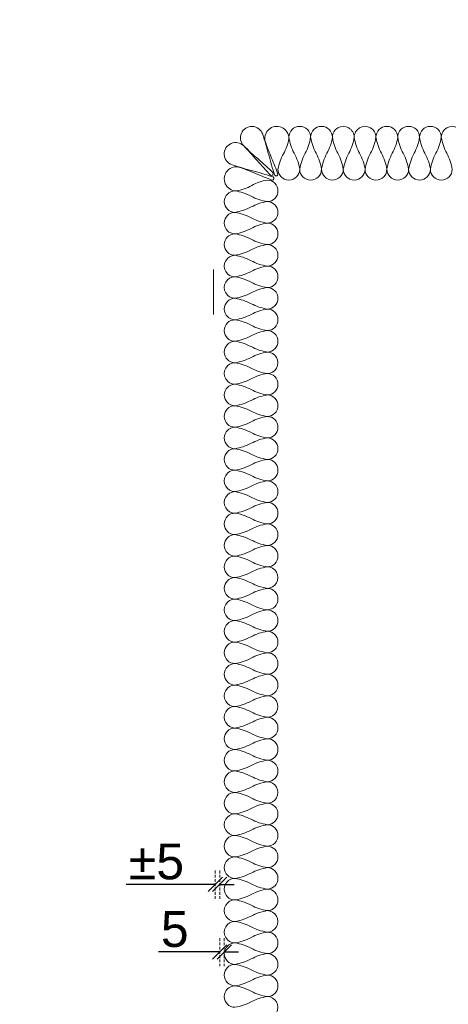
# Model space of a CAD drawing. Header units: millimetres. Extents: x 3652085 to 3778338, y -303702 to -273644.
# Tile 61 of 256: x 3660057 to 3660536, y -275891 to -274791. Entities that reach past the tile are written whole.
import ezdxf

# ---------------------------------------------------------------- set-up
doc = ezdxf.new("R2010")
doc.units = ezdxf.units.MM
doc.header["$PDMODE"] = 34
doc.linetypes.add('HIDDEN2', pattern=[4.7624999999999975, 3.174999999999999, -1.587499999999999])
for name, color, linetype, lineweight in [('DIM-03    (HAUSART)', 111, 'Continuous', 5), ('INSULATION (HAUSEART)', 31, 'Continuous', 15), ('METAL-CONSTRUCTION (HAUSART)', 186, 'Continuous', 5), ('SYMBOL-DETAIL    (HAUSART)', 2, 'Continuous', 5)]:
    doc.layers.add(name, color=color, linetype=linetype, lineweight=lineweight)
doc.styles.add('1-20 Eng HA', font='arial.ttf', dxfattribs={"height": 40})
doc.dimstyles.new('1-20 Eng HA', dxfattribs={"dimtxt": 40, "dimasz": 16, "dimexe": 16, "dimexo": 5, "dimgap": 5, "dimtad": 1, "dimdec": 0, "dimlfac": -1, "dimzin": 0, "dimdsep": 46, "dimtxsty": '1-20 Eng HA', "dimblk": 'OBLIQUE', "dimcen": 0.09, "dimdle": 16, "dimclrd": 256, "dimclre": 256, "dimclrt": 256, "dimadec": 0, "dimazin": 0, "dimtfac": 1, "dimtdec": 0, "dimtofl": 0, "dimtmove": 0, "dimatfit": 3, "dimldrblk": 'OBLIQUE', "dimfxl": 1, "dimtolj": 1, "dimtzin": 0, "dimlwe": 0, "dimarcsym": 0})

# ---------------------------------------------------------------- blocks, each defined once
blk = doc.blocks.new('_Oblique')
at = {"color": 0, "linetype": 'ByBlock', "lineweight": -2}
blk.add_line((-0.5, -0.5), (0.5, 0.5), dxfattribs=at)
blk = doc.blocks.new('*D147')
at = {"layer": 'Defpoints', "color": 0, "lineweight": 0, "transparency": 16777216}
for p in [(3660280.543051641, -275812.1591990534), (3660285.553010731, -275812.1591990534), (3660280.543051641, -275832.6090507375)]:
    blk.add_point(p, dxfattribs=at)
at = {"layer": 'DIM-03    (HAUSART)', "linetype": 'HIDDEN2', "lineweight": 0, "transparency": 16777216}
for p, q in [((3660280.543051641, -275817.1591990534), (3660280.543051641, -275848.6090507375)), ((3660285.553010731, -275817.1591990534), (3660285.553010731, -275848.6090507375))]:
    blk.add_line(p, q, dxfattribs=at)
at = {"layer": 'DIM-03    (HAUSART)', "lineweight": -2, "transparency": 16777216}
for p, q in [((3660280.543051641, -275832.6090507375), (3660212.021905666, -275832.6090507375)), ((3660285.553010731, -275832.6090507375), (3660301.553010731, -275832.6090507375))]:
    blk.add_line(p, q, dxfattribs=at)
at = {"layer": 'DIM-03    (HAUSART)', "lineweight": -2, "transparency": 16777216, "xscale": 16, "yscale": 16, "zscale": 16}
blk.add_blockref('_Oblique', (3660280.543051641, -275832.6090507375), dxfattribs=at)
at = {"layer": 'DIM-03    (HAUSART)', "lineweight": -2, "transparency": 16777216, "xscale": 16, "yscale": 16, "zscale": 16, "rotation": 180}
blk.add_blockref('_Oblique', (3660285.553010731, -275832.6090507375), dxfattribs=at)
at = {"layer": 'DIM-03    (HAUSART)', "transparency": 16777216, "insert": (3660230.282478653, -275807.2679866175), "char_height": 40, "attachment_point": 5, "style": '1-20 Eng HA'}
blk.add_mtext('\\A1;5', dxfattribs=at)
blk = doc.blocks.new('*D148')
at = {"layer": 'Defpoints', "color": 0, "lineweight": 0, "transparency": 16777216}
for p in [(3660275.543057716, -275736.6096370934), (3660280.553016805, -275736.6096370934), (3660275.543057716, -275757.0594887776)]:
    blk.add_point(p, dxfattribs=at)
at = {"layer": 'DIM-03    (HAUSART)', "linetype": 'HIDDEN2', "lineweight": 0, "transparency": 16777216}
for p, q in [((3660275.543057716, -275741.6096370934), (3660275.543057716, -275773.0594887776)), ((3660280.553016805, -275741.6096370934), (3660280.553016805, -275773.0594887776))]:
    blk.add_line(p, q, dxfattribs=at)
at = {"layer": 'DIM-03    (HAUSART)', "lineweight": -2, "transparency": 16777216}
for p, q in [((3660275.543057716, -275757.0594887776), (3660176.162430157, -275757.0594887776)), ((3660280.553016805, -275757.0594887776), (3660296.553016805, -275757.0594887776))]:
    blk.add_line(p, q, dxfattribs=at)
at = {"layer": 'DIM-03    (HAUSART)', "lineweight": -2, "transparency": 16777216, "xscale": 16, "yscale": 16, "zscale": 16}
blk.add_blockref('_Oblique', (3660275.543057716, -275757.0594887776), dxfattribs=at)
at = {"layer": 'DIM-03    (HAUSART)', "lineweight": -2, "transparency": 16777216, "xscale": 16, "yscale": 16, "zscale": 16, "rotation": 180}
blk.add_blockref('_Oblique', (3660280.553016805, -275757.0594887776), dxfattribs=at)
at = {"layer": 'DIM-03    (HAUSART)', "transparency": 16777216, "insert": (3660209.852743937, -275731.7184246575), "char_height": 40, "attachment_point": 5, "style": '1-20 Eng HA'}
blk.add_mtext('\\A1;%%P5', dxfattribs=at)

msp = doc.modelspace()

# ---------------------------------------------------------------- linework, layer by layer
at = {"layer": 'INSULATION (HAUSEART)'}
msp.add_lwpolyline([(3660552.309093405, -274922.5649976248, 0.9999999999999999), (3660527.984774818, -274922.5649949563, 0.08604635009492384), (3660534.065852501, -274940.4028363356, -0.08604635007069), (3660540.146930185, -274958.2406777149, -0.9999999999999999), (3660515.82261162, -274958.2406750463, -0.08604635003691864), (3660521.903693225, -274940.4028350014, 0.08604635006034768), (3660527.984774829, -274922.5649949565, 0.9999999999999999), (3660503.660456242, -274922.5649922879, 0.08604635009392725), (3660509.741533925, -274940.4028336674, -0.08604635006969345), (3660515.822611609, -274958.2406750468, -0.9999999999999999), (3660491.498293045, -274958.2406723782, -0.08604635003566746), (3660497.579374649, -274940.4028323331, 0.08604635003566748), (3660503.660456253, -274922.5649922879, 0.9999999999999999), (3660479.336137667, -274922.5649896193, 0.08604635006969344), (3660485.417215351, -274940.4028309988, -0.08604635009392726), (3660491.498293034, -274958.2406723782, -0.9999999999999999), (3660467.173974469, -274958.2406697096, -0.08604635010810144), (3660473.255056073, -274940.4028296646, 0.08604635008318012), (3660479.336137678, -274922.5649896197, 0.9999999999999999), (3660455.011819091, -274922.5649869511, 0.08604635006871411), (3660461.092896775, -274940.4028283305, -0.08604635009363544), (3660467.173974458, -274958.2406697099, -0.9999999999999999), (3660442.849655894, -274958.2406670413, -0.08604635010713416), (3660448.930737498, -274940.4028269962, 0.08604635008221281), (3660455.011819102, -274922.5649869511, 0.9999999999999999), (3660430.687500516, -274922.5649842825, 0.08604635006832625), (3660436.768578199, -274940.4028256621, -0.08604635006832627), (3660442.849655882, -274958.2406670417, -0.9999999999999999), (3660418.525337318, -274958.2406643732, -0.08604635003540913), (3660424.606418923, -274940.402824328, 0.08604635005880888), (3660430.687500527, -274922.5649842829, 0.9999999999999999), (3660406.36318194, -274922.5649816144, 0.08604635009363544), (3660412.444259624, -274940.4028229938, -0.08604635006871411), (3660418.525337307, -274958.2406643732, -0.9999999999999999), (3660394.201018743, -274958.2406617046, -0.08604635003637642), (3660400.282100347, -274940.4028216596, 0.08604635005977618), (3660406.363181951, -274922.5649816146, 0.9999999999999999), (3660382.038863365, -274922.564978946, 0.08604635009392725), (3660388.119941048, -274940.4028203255, -0.08604635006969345), (3660394.201018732, -274958.2406617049, -0.9999999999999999), (3660369.876700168, -274958.2406590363, -0.08604635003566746), (3660375.957781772, -274940.4028189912, 0.08604635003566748), (3660382.038863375, -274922.564978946, 0.9999999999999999), (3660357.714544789, -274922.5649762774, 0.08604635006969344), (3660363.795622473, -274940.4028176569, -0.08604635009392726), (3660369.876700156, -274958.2406590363, -0.9999999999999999), (3660345.552381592, -274958.2406563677, -0.0889657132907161), (3660351.633463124, -274941.0574765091, 0.08896571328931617), (3660357.714544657, -274923.8742966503, 1.17535911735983), (3660331.462896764, -274928.1343496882, 0.01390872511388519), (3660338.507638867, -274945.9658070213, -0.01390872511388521), (3660345.55238097, -274963.7972643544, -0.7420559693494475), (3660341.888280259, -274964.9066643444, -0.01117910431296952), (3660335.174406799, -274942.0169602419, 0.01117910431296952), (3660328.460533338, -274919.1272561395, 1.26355427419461), (3660307.333840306, -274932.1842672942, 0.01204270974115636), (3660323.669609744, -274947.1332896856, -0.01204270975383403), (3660340.005379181, -274962.082312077, -0.8198039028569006), (3660337.231877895, -274964.8558127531, -0.01204270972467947), (3660322.282859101, -274948.5200400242, 0.01204270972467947), (3660307.333840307, -274932.1842672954, 1.263554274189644), (3660294.276824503, -274953.3109574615, 0.01117910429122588), (3660317.166527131, -274960.0248359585, -0.01117910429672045), (3660340.05622976, -274966.7387144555, -0.7420559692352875), (3660338.946828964, -274970.4028149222, -0.01387467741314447), (3660321.070672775, -274963.3431687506, 0.01387467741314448), (3660303.194516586, -274956.2835225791, 1.175359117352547), (3660298.955936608, -274982.4028110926, 0.08738755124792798), (3660316.254158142, -274976.4028127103, -0.08738755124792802), (3660333.552379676, -274970.4028143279, -0.9999999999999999), (3660333.55237703, -274994.402815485, -0.08432741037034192), (3660315.55237827, -274988.4028132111, 0.08432741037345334), (3660297.55237951, -274982.4028109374, 0.9999999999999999), (3660297.552376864, -275006.4028120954, 0.08432741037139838), (3660315.552376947, -275000.4028137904, -0.08432741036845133), (3660333.55237703, -274994.4028154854, -0.9999999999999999), (3660333.552374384, -275018.4028166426, -0.08432741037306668), (3660315.552375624, -275012.4028143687, 0.08432741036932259), (3660297.552376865, -275006.4028120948, 0.9999999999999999), (3660297.552374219, -275030.4028132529, 0.08432741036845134), (3660315.552374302, -275024.4028149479, -0.08432741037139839), (3660333.552374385, -275018.402816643, -0.9999999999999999), (3660333.552371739, -275042.4028178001, -0.08432741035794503), (3660315.552372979, -275036.4028155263, 0.08432741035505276), (3660297.552374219, -275030.4028132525, 0.9999999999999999), (3660297.552371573, -275054.4028144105, 0.08432741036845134), (3660315.552371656, -275048.4028161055, -0.08432741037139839), (3660333.552371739, -275042.4028178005, -0.9999999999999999), (3660333.552369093, -275066.4028189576, -0.08432741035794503), (3660315.552370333, -275060.4028166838, 0.08432741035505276), (3660297.552371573, -275054.40281441, 0.9999999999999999), (3660297.552368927, -275078.402815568, 0.08432741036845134), (3660315.55236901, -275072.402817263, -0.08432741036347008), (3660333.552369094, -275066.402818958, -0.9999999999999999), (3660333.552366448, -275090.4028201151, -0.08432741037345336), (3660315.552367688, -275084.4028178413, 0.08432741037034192), (3660297.552368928, -275078.4028155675, 0.9999999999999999), (3660297.552366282, -275102.4028167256, 0.08432741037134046), (3660315.552366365, -275096.4028184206, -0.08432741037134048), (3660333.552366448, -275090.4028201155, -0.9999999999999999), (3660333.552363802, -275114.4028212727, -0.08432741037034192), (3660315.552365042, -275108.4028189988, 0.08432741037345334), (3660297.552366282, -275102.4028167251, 0.9999999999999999), (3660297.552363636, -275126.4028178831, 0.08432741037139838), (3660315.552363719, -275120.4028195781, -0.08432741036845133), (3660333.552363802, -275114.4028212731, -0.9999999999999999), (3660333.552361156, -275138.4028224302, -0.08432741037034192), (3660315.552362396, -275132.4028201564, 0.08432741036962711), (3660297.552363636, -275126.4028178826, 0.9999999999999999), (3660297.552360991, -275150.4028190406, 0.08432741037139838), (3660315.552361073, -275144.4028207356, -0.08432741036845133), (3660333.552361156, -275138.4028224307, -0.9999999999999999), (3660333.55235851, -275162.4028235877, -0.08432741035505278), (3660315.55235975, -275156.4028213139, 0.084327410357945), (3660297.552360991, -275150.4028190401, 0.9999999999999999), (3660297.552358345, -275174.4028201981, 0.08432741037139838), (3660315.552358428, -275168.4028218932, -0.08432741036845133), (3660333.55235851, -275162.4028235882, -0.9999999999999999), (3660333.552355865, -275186.4028247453, -0.08432741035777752), (3660315.552357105, -275180.4028224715, 0.08432741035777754), (3660297.552358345, -275174.4028201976, 0.9999999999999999), (3660297.552355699, -275198.4028213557, 0.08432741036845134), (3660315.552355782, -275192.4028230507, -0.08432741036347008), (3660333.552355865, -275186.4028247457, -0.9999999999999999), (3660333.552353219, -275210.4028259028, -0.08432741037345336), (3660315.552354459, -275204.402823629, 0.08432741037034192), (3660297.552355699, -275198.4028213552, 0.9999999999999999), (3660297.552353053, -275222.4028225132, 0.08432741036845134), (3660315.552353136, -275216.4028242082, -0.08432741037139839), (3660333.552353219, -275210.4028259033, -0.9999999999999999), (3660333.552350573, -275234.4028270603, -0.08432741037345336), (3660315.552351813, -275228.4028247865, 0.08432741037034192), (3660297.552353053, -275222.4028225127, 0.9999999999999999), (3660297.552350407, -275246.4028236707, 0.08432741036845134), (3660315.55235049, -275240.4028253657, -0.08432741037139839), (3660333.552350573, -275234.4028270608, -0.9999999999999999), (3660333.552347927, -275258.4028282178, -0.08432741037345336), (3660315.552349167, -275252.4028259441, 0.08432741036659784), (3660297.552350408, -275246.4028236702, 0.9999999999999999), (3660297.552347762, -275270.4028248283, 0.08432741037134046), (3660315.552347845, -275264.4028265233, -0.08432741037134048), (3660333.552347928, -275258.4028282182, -0.9999999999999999), (3660333.552345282, -275282.4028293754, -0.08432741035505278), (3660315.552346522, -275276.4028271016, 0.084327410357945), (3660297.552347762, -275270.4028248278, 0.9999999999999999), (3660297.552345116, -275294.4028259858, 0.08432741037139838), (3660315.552345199, -275288.4028276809, -0.08432741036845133), (3660333.552345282, -275282.4028293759, -0.9999999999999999), (3660333.552342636, -275306.4028305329, -0.08432741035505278), (3660315.552343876, -275300.4028282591, 0.084327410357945), (3660297.552345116, -275294.4028259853, 0.9999999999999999), (3660297.55234247, -275318.4028271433, 0.08432741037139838), (3660315.552342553, -275312.4028288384, -0.08432741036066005), (3660333.552342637, -275306.4028305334, -0.9999999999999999), (3660333.552339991, -275330.4028316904, -0.08432741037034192), (3660315.552341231, -275324.4028294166, 0.08432741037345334), (3660297.552342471, -275318.4028271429, 0.9999999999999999), (3660297.552339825, -275342.4028283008, 0.08432741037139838), (3660315.552339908, -275336.4028299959, -0.08432741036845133), (3660333.552339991, -275330.4028316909, -0.9999999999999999), (3660333.552337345, -275354.4028328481, -0.08432741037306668), (3660315.552338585, -275348.4028305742, 0.08432741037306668), (3660297.552339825, -275342.4028283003, 0.9999999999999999), (3660297.552337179, -275366.4028294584, 0.08432741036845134), (3660315.552337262, -275360.4028311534, -0.08432741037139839), (3660333.552337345, -275354.4028328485, -0.9999999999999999), (3660333.552334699, -275378.4028340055, -0.08432741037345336), (3660315.552335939, -275372.4028317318, 0.08432741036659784), (3660297.552337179, -275366.4028294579, 0.9999999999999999), (3660297.552334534, -275390.4028306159, 0.08432741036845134), (3660315.552334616, -275384.4028323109, -0.08432741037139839), (3660333.552334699, -275378.402834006, -0.9999999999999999), (3660333.552332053, -275402.4028351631, -0.08432741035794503), (3660315.552333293, -275396.4028328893, 0.08432741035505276), (3660297.552334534, -275390.4028306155, 0.9999999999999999), (3660297.552331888, -275414.4028317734, 0.08432741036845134), (3660315.552331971, -275408.4028334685, -0.08432741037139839), (3660333.552332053, -275402.4028351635, -0.9999999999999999), (3660333.552329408, -275426.4028363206, -0.08432741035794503), (3660315.552330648, -275420.4028340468, 0.08432741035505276), (3660297.552331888, -275414.402831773, 0.9999999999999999), (3660297.552329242, -275438.4028329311, 0.08432741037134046), (3660315.552329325, -275432.402834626, -0.08432741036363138), (3660333.552329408, -275426.402836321, -0.9999999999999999), (3660333.552326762, -275450.4028374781, -0.08432741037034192), (3660315.552328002, -275444.4028352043, 0.08432741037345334), (3660297.552329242, -275438.4028329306, 0.9999999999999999), (3660297.552326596, -275462.4028340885, 0.08432741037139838), (3660315.552326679, -275456.4028357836, -0.08432741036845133), (3660333.552326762, -275450.4028374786, -0.9999999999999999), (3660333.552324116, -275474.4028386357, -0.08432741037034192), (3660315.552325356, -275468.4028363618, 0.08432741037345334), (3660297.552326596, -275462.4028340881, 0.9999999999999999), (3660297.55232395, -275486.4028352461, 0.08432741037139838), (3660315.552324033, -275480.4028369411, -0.08432741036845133), (3660333.552324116, -275474.4028386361, -0.9999999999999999), (3660333.55232147, -275498.4028397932, -0.08432741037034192), (3660315.55232271, -275492.4028375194, 0.08432741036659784), (3660297.552323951, -275486.4028352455, 0.9999999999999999), (3660297.552321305, -275510.4028364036, 0.08432741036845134), (3660315.552321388, -275504.4028380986, -0.08432741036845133), (3660333.552321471, -275498.4028397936, -0.9999999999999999), (3660333.552318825, -275522.4028409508, -0.08432741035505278), (3660315.552320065, -275516.402838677, 0.08432741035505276), (3660297.552321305, -275510.4028364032, 0.9999999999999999), (3660297.552318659, -275534.4028375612, 0.08432741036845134), (3660315.552318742, -275528.4028392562, -0.08432741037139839), (3660333.552318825, -275522.4028409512, -0.9999999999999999), (3660333.552316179, -275546.4028421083, -0.08432741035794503), (3660315.552317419, -275540.4028398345, 0.08432741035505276), (3660297.552318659, -275534.4028375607, 0.9999999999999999), (3660297.552316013, -275558.4028387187, 0.08432741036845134), (3660315.552316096, -275552.4028404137, -0.08432741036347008), (3660333.552316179, -275546.4028421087, -0.9999999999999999), (3660333.552313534, -275570.4028432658, -0.08432741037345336), (3660315.552314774, -275564.402840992, 0.08432741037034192), (3660297.552316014, -275558.4028387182, 0.9999999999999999), (3660297.552313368, -275582.4028398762, 0.08432741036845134), (3660315.552313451, -275576.4028415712, -0.08432741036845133), (3660333.552313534, -275570.4028432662, -0.9999999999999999), (3660333.552310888, -275594.4028444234, -0.08432741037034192), (3660315.552312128, -275588.4028421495, 0.08432741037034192), (3660297.552313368, -275582.4028398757, 0.9999999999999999), (3660297.552310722, -275606.4028410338, 0.08432741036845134), (3660315.552310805, -275600.4028427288, -0.08432741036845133), (3660333.552310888, -275594.4028444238, -0.9999999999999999), (3660333.552308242, -275618.4028455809, -0.08432741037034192), (3660315.552309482, -275612.4028433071, 0.08432741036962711), (3660297.552310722, -275606.4028410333, 0.9999999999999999), (3660297.552308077, -275630.4028421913, 0.08432741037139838), (3660315.552308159, -275624.4028438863, -0.08432741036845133), (3660333.552308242, -275618.4028455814, -0.9999999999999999), (3660333.552305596, -275642.4028467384, -0.08432741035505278), (3660315.552306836, -275636.4028444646, 0.084327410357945), (3660297.552308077, -275630.4028421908, 0.9999999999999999), (3660297.552305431, -275654.4028433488, 0.08432741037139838), (3660315.552305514, -275648.4028450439, -0.08432741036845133), (3660333.552305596, -275642.4028467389, -0.9999999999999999), (3660333.552302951, -275666.4028478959, -0.08432741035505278), (3660315.552304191, -275660.4028456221, 0.08432741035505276), (3660297.552305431, -275654.4028433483, 0.9999999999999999), (3660297.552302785, -275678.4028445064, 0.08432741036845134), (3660315.552302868, -275672.4028462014, -0.08432741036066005), (3660333.552302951, -275666.4028478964, -0.9999999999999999), (3660333.552300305, -275690.4028490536, -0.08432741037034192), (3660315.552301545, -275684.4028467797, 0.08432741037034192), (3660297.552302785, -275678.4028445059, 0.9999999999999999), (3660297.552300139, -275702.4028456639, 0.08432741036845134), (3660315.552300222, -275696.4028473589, -0.08432741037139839), (3660333.552300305, -275690.402849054, -0.9999999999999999), (3660333.552297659, -275714.402850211, -0.08432741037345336), (3660315.552298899, -275708.4028479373, 0.08432741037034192), (3660297.552300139, -275702.4028456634, 0.9999999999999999), (3660297.552297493, -275726.4028468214, 0.08432741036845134), (3660315.552297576, -275720.4028485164, -0.08432741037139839), (3660333.552297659, -275714.4028502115, -0.9999999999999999), (3660333.552295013, -275738.4028513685, -0.08432741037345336), (3660315.552296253, -275732.4028490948, 0.08432741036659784), (3660297.552297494, -275726.4028468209, 0.9999999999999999), (3660297.552294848, -275750.4028479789, 0.08432741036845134), (3660315.552294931, -275744.4028496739, -0.08432741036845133), (3660333.552295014, -275738.4028513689, -0.9999999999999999), (3660333.552292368, -275762.4028525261, -0.08432741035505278), (3660315.552293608, -275756.4028502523, 0.08432741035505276), (3660297.552294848, -275750.4028479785, 0.9999999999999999), (3660297.552292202, -275774.4028491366, 0.08432741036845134), (3660315.552292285, -275768.4028508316, -0.08432741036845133), (3660333.552292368, -275762.4028525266, -0.9999999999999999), (3660333.552289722, -275786.4028536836, -0.08432741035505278), (3660315.552290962, -275780.4028514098, 0.084327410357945), (3660297.552292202, -275774.402849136, 0.9999999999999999), (3660297.552289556, -275798.402850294, 0.08432741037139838), (3660315.552289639, -275792.4028519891, -0.08432741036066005), (3660333.552289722, -275786.4028536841, -0.9999999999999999), (3660333.552287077, -275810.4028548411, -0.08432741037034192), (3660315.552288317, -275804.4028525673, 0.08432741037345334), (3660297.552289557, -275798.4028502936, 0.9999999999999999), (3660297.552286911, -275822.4028514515, 0.08432741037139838), (3660315.552286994, -275816.4028531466, -0.08432741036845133), (3660333.552287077, -275810.4028548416, -0.9999999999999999), (3660333.552284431, -275834.4028559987, -0.08432741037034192), (3660315.552285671, -275828.4028537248, 0.08432741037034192), (3660297.552286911, -275822.402851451, 0.9999999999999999), (3660297.552284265, -275846.4028526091, 0.08432741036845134), (3660315.552284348, -275840.4028543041, -0.08432741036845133), (3660333.552284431, -275834.4028559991, -0.9999999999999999), (3660333.552281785, -275858.4028571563, -0.08432741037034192), (3660315.552283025, -275852.4028548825, 0.08432741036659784), (3660297.552284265, -275846.4028526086, 0.9999999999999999), (3660297.55228162, -275870.4028537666, 0.08432741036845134), (3660315.552281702, -275864.4028554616, -0.08432741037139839), (3660333.552281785, -275858.4028571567, -0.9999999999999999), (3660333.552279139, -275882.4028583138, -0.08432741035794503), (3660315.552280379, -275876.40285604, 0.08432741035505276), (3660297.55228162, -275870.4028537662, 0.9999999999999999), (3660297.552278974, -275894.4028549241, 0.08432741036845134), (3660315.552279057, -275888.4028566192, -0.08432741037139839), (3660333.552279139, -275882.4028583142, -0.9999999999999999), (3660333.552276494, -275906.4028594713, -0.08432741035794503)], format="xyb", dxfattribs=at)
at = {"layer": 'METAL-CONSTRUCTION (HAUSART)'}
msp.add_line((3660273.46734518, -275070.4029565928), (3660273.46734518, -275120.402962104), dxfattribs=at)
at = {"layer": 'SYMBOL-DETAIL    (HAUSART)', "color": 171, "ltscale": 0.5, "elevation": 302371.022871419}
msp.add_lwpolyline([(3660151.455483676, -277497.3726413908, 12, 12, 0), (3660151.455483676, -277377.6955044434, 0, 0, 0), (3660151.455483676, -275963.3372850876, 0, 0, 0), (3660239.822382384, -275936.5195484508, 0, 0, 0), (3660063.088584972, -275912.9443020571, 0, 0, 0), (3660151.455483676, -275889.5972424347, 0, 0, 0), (3660151.455483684, -274471.7683460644, 12, 12, 0), (3660151.455483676, -274352.091209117, 0, 0, 0)], format="xyseb", dxfattribs=at)

# ---------------------------------------------------------------- dimensions: what is measured, and where the dimension line sits
at = {"layer": 'DIM-03    (HAUSART)'}
dim = msp.add_linear_dim(base=(3660275.543057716, -275757.0594887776), p1=(3660280.553016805, -275736.6096370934), p2=(3660275.543057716, -275736.6096370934), text='%%P<>', dimstyle='1-20 Eng HA', dxfattribs=at)
dim.commit()
dim.dimension.update_dxf_attribs({"geometry": '*D148', "text_midpoint": (3660209.852743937, -275731.7184246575)})
dim = msp.add_linear_dim(base=(3660280.543051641, -275832.6090507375), p1=(3660285.553010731, -275812.1591990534), p2=(3660280.543051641, -275812.1591990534), dimstyle='1-20 Eng HA', dxfattribs=at)
dim.commit()
dim.dimension.update_dxf_attribs({"geometry": '*D147', "text_midpoint": (3660230.282478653, -275807.2679866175)})

doc.saveas('drawing.dxf')
